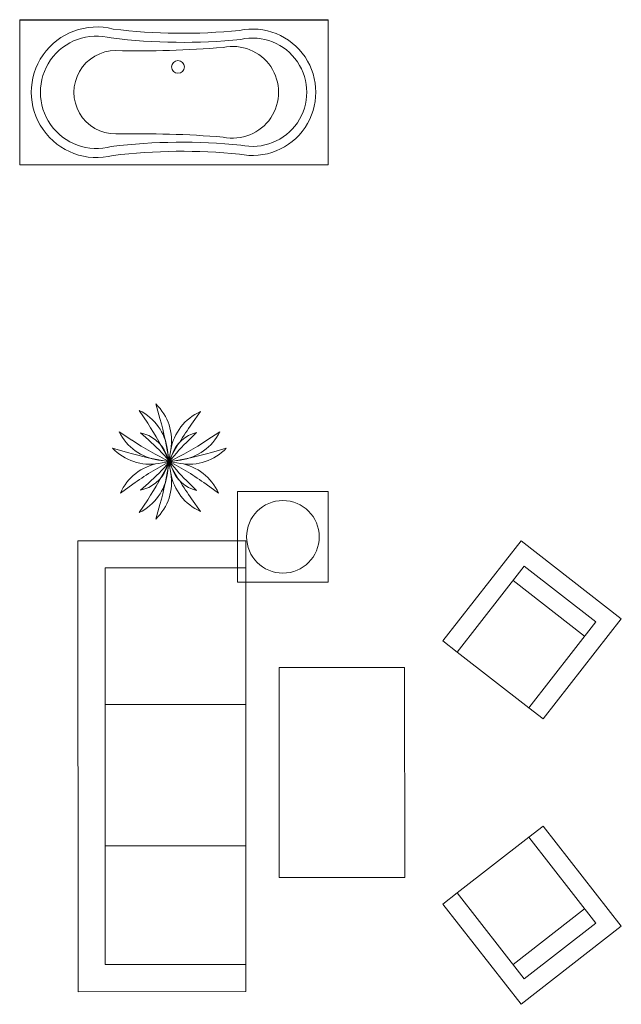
# Model space of a CAD drawing. Header units: millimetres. Extents: x 26475 to 167985, y -34926 to 83462.
# Tile 1 of 19: x 26475 to 29789, y -30702 to -25275. Entities that reach past the tile are written whole.
import ezdxf

# ---------------------------------------------------------------- set-up
doc = ezdxf.new("R2010")
doc.units = ezdxf.units.MM
doc.header["$LTSCALE"] = 400
doc.layers.get('0').update_dxf_attribs({"color": 250})
doc.layers.add('N_nábytek', color=7, linetype='Continuous', lineweight=13)
doc.layers.add('N_zařizovací předměty', color=7, linetype='Continuous', lineweight=13)
doc.layers.add('TAF_SANITA', color=7, linetype='Continuous')

# ---------------------------------------------------------------- blocks, each defined once
blk = doc.blocks.new('OB3')
for p, q in [((3439, 11032.2), (3439, 11806.9)), ((4217.8, 11032.2), (4217.8, 11806.9))]:
    blk.add_line(p, q)
for points in [[(3235.9, 11990.7), (4392.8, 11990.7), (4392.8, 12682.1), (3235.9, 12682.1)], [(2536.5, 11806.9), (5021.8, 11806.9), (5021.8, 10882.2), (2536.5, 10882.2)]]:
    blk.add_lwpolyline(points, close=True)
blk.add_lwpolyline([(4871.8, 11806.9), (4871.8, 11032.2), (2686.5, 11032.2), (2686.5, 11806.9)])
blk = doc.blocks.new('A$C5E793AD5')
at = {"rotation": 180.0219563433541}
blk.add_blockref('OB3', (5017.6, 12683.7), dxfattribs=at)
blk = doc.blocks.new('kreslo_900x900')
blk.add_lwpolyline([(350, -700), (350, 0), (-350, 0), (-350, -700), (-250, -700), (-250, -100), (250, -100), (250, -700)], close=True)
for points in [[(-250, -200), (250, -200)], [(-250, -700), (250, -700)]]:
    blk.add_lwpolyline(points)
blk = doc.blocks.new('A$C64206389')
at = {"rotation": 217.9542795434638}
blk.add_blockref('kreslo_900x900', (706.5, 215.3), dxfattribs=at)
blk = doc.blocks.new('A$C4EBE6D46')
for p, q in [((-138.5, 234.3), (-99.9, 175.6)), ((-63, 264.5), (-43.7, 196.9)), ((142.7, 228.9), (101.8, 171.7)), ((-230.6, 136.3), (-171.9, 97.6)), ((230.6, 136.3), (171.9, 97.6)), ((-132.6, 131), (-96.8, 99.2)), ((124.4, 133), (90.1, 99.7)), ((-260.9, 60.7), (-193.3, 41.5)), ((-2.3, 3.7), (-8.9, 54)), ((-2.3, 3.7), (6.5, 53.7)), ((-2.3, 3.7), (6.2, 53.7)), ((260.9, 60.7), (193.3, 41.5)), ((0, 0), (-50.4, 6.6)), ((0, 0), (-50.1, -8.5)), ((0, 0), (-50, -8.8)), ((-2.3, 3.7), (-15.5, 35.6)), ((0, 0), (11.8, 32.5)), ((0, 0), (50.4, 6.6)), ((0, 0), (50, -8.8)), ((0, 0), (11.8, -32.5)), ((0, 0), (50.1, -8.5)), ((-2.3, -3.7), (-15.5, -35.6)), ((-2.3, -3.7), (-8.9, -54)), ((-2.3, -3.7), (6.5, -53.7)), ((-2.3, -3.7), (6.2, -53.7)), ((-225.2, -145), (-168, -104.1)), ((-132.6, -131), (-96.8, -99.2)), ((124.4, -133), (90.1, -99.7)), ((225.2, -145), (168, -104.1)), ((-138.5, -234.3), (-99.9, -175.6)), ((142.7, -228.9), (101.8, -171.7)), ((-63, -264.5), (-43.7, -196.9))]:
    blk.add_line(p, q)
for centre, radius, start, end in [((-241.4, 23.5), 234.5, 7.4696, 63.9815), ((-224.4, 94.4), 234.5, 349.9947, 46.5067), ((237.4, 14.4), 234.5, 113.8259, 170.3379), ((-1486.9, -213.8), 1500.4, 8.3319, 15.8861), ((-19.9, 239.1), 234.5, 206.0185, 262.5304), ((-1353.1, -649.5), 1500.4, 25.8068, 33.3609), ((1322.5, -700.7), 1500.4, 144.4465, 152.0007), ((19.9, 239.1), 234.5, 277.4696, 333.9815), ((653.2, 1350.8), 1500.4, 236.6391, 244.1932), ((-162.8, -25.6), 159.5, 22.5579, 79.0698), ((-773.5, -664.3), 1020.3, 40.8951, 48.4492), ((800.5, -632.6), 1020.3, 134.1285, 141.6827), ((-653.2, 1350.8), 1500.4, 295.8068, 303.3609), ((161.7, -22), 159.5, 103.5079, 160.0199), ((-90.8, 222.1), 234.5, 223.4933, 280.0053), ((90.8, 222.1), 234.5, 259.9947, 316.5067), ((217.4, 1484.6), 1500.4, 254.1139, 261.6681), ((704.4, -1324.8), 1500.4, 117.9993, 125.5535), ((-217.4, 1484.6), 1500.4, 278.3319, 285.8861), ((800.5, 632.6), 1020.3, 218.3173, 225.8715), ((-704.4, -1324.8), 1500.4, 54.4465, 62.0007), ((-10.7, -239.7), 234.5, 99.6621, 156.1741), ((-162.8, 25.6), 159.5, 280.9302, 337.4421), ((-1353.1, 649.5), 1500.4, 326.6391, 334.1932), ((-773.5, 664.3), 1020.3, 311.5508, 319.1049), ((-1486.9, 213.8), 1500.4, 344.1139, 351.6681), ((1322.5, 700.7), 1500.4, 207.9993, 215.5535), ((161.7, 22), 159.5, 199.9801, 256.4921), ((10.7, -239.7), 234.5, 23.8259, 80.3379), ((-241.4, -23.5), 234.5, 296.0185, 352.5304), ((-224.4, -94.4), 234.5, 313.4933, 10.0053), ((237.4, -14.4), 234.5, 189.6621, 246.1741)]:
    blk.add_arc(centre, radius, start, end)
blk = doc.blocks.new('VANA 1850')
for p, q in [((0, 0), (0, -800)), ((0, 0), (1700, 0)), ((1700, 0), (1700, -800)), ((0, -800), (1700, -800))]:
    blk.add_line(p, q)
for points in [[(514, -748.4, -0.055789), (1210.6, -741, 1.233431), (1210.6, -59, -0.055789), (514, -51.6, 1.291939)], [(504.7, -699.2, -0.056187), (1218.3, -691.5, 1.245062), (1218.3, -108.5, -0.056187), (504.7, -100.8, 1.306455)], [(529.6, -629.9, -0.02524), (1121.2, -647, 1.234736), (1121.2, -153, -0.02524), (529.6, -170.1, 1.004109)]]:
    blk.add_lwpolyline(points, format="xyb", close=True)
for start, end in [(0, 180), (180, 0)]:
    blk.add_arc((872, -260), 35, start, end)
at = {"layer": 'TAF_SANITA'}
blk.add_line((0, 0), (1700, 0), dxfattribs=at)
blk = doc.blocks.new('*U33')
blk.add_lwpolyline([(0, 0), (500, 0), (500, 500), (0, 500)], close=True)
blk.add_circle((250, 250), 200)

msp = doc.modelspace()

# ---------------------------------------------------------------- block references
at = {"layer": 'N_nábytek', "xscale": 1.2, "yscale": 1.2, "zscale": 1.2}
msp.add_blockref('A$C4EBE6D46', (27299.8, -27710), dxfattribs=at)
at = {"layer": 'N_nábytek', "rotation": 89.99999999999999}
msp.add_blockref('A$C5E793AD5', (28595.7, -30632.2), dxfattribs=at)
at = {"layer": 'N_nábytek', "xscale": -1, "rotation": 180}
msp.add_blockref('A$C64206389', (28806.5, -28146.6), dxfattribs=at)
at = {"layer": 'N_nábytek'}
msp.add_blockref('A$C64206389', (28806.5, -30701.7), dxfattribs=at)
at = {"layer": 'N_zařizovací předměty'}
msp.add_blockref('VANA 1850', (26474.9, -25275), dxfattribs=at)
at = {"layer": 'N_zařizovací předměty', "rotation": 90}
msp.add_blockref('*U33', (28174.9, -28375), dxfattribs=at)

doc.saveas('drawing.dxf')
